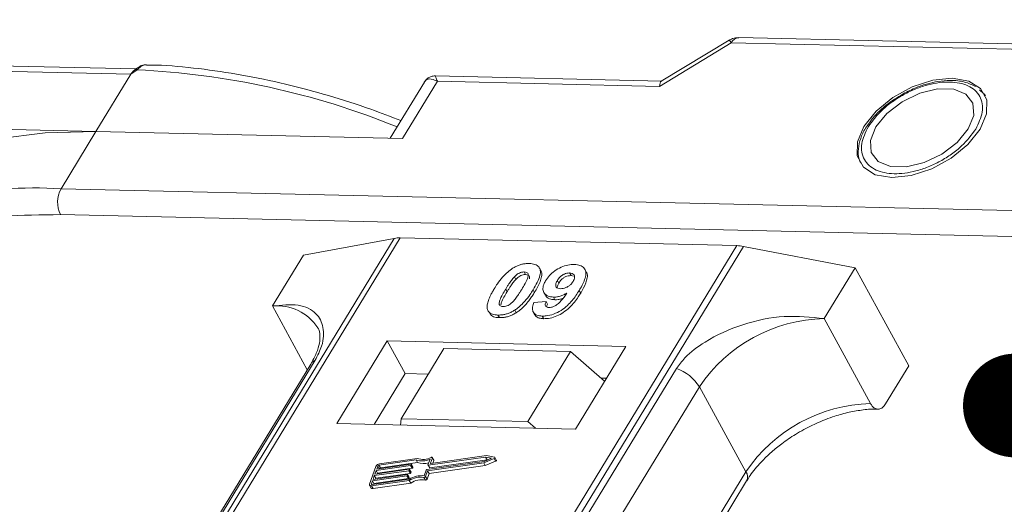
# Model space of a CAD drawing. Header units: millimetres. Extents: x -855 to 619, y 109 to 1142.
# Tile 72 of 74: x 415 to 462, y 945 to 969. Entities that reach past the tile are written whole.
import ezdxf

# ---------------------------------------------------------------- set-up
doc = ezdxf.new("R2010")
doc.units = ezdxf.units.MM
doc.styles.get("Standard").update_dxf_attribs({"font": '仿宋_GB2312.ttf', "width": 0.8})
doc.dimstyles.new('ISO-25.1', dxfattribs={"dimtxt": 6, "dimasz": 5, "dimexe": 3.5, "dimexo": 0.625, "dimgap": 1.5, "dimtad": 1, "dimtoh": 1, "dimtxsty": 'Standard', "dimcen": 2.5, "dimadec": 0, "dimazin": 0, "dimtfac": 1, "dimtmove": 0, "dimatfit": 3, "dimfxl": 0, "dimarcsym": 0})

msp = doc.modelspace()

# ---------------------------------------------------------------- linework, layer by layer
at = {"color": 7, "linetype": 'Continuous', "lineweight": 15}
for p, q in [((487.429, 966.888), (449.689, 967.753)), ((445.862, 965.405), (449.324, 967.504)), ((449.213, 967.626), (445.951, 965.649)), ((449.324, 967.504), (487.064, 966.638)), ((420.647, 966.242), (386.111, 967.034)), ((386.208, 966.774), (420.391, 965.99)), ((420.391, 965.99), (418.71, 963.228)), ((420.69, 966.2), (420.391, 965.99)), ((445.97, 965.661), (435.064, 965.911)), ((434.535, 965.613), (432.886, 962.902)), ((433.481, 962.889), (435.162, 965.651)), ((435.162, 965.651), (445.862, 965.405)), ((461.472, 965.064), (461.276, 965.239)), ((461.502, 965.045), (461.57, 964.954)), ((418.71, 963.228), (404.767, 963.548)), ((455.976, 963.649), (455.868, 963.498)), ((417.03, 960.466), (418.71, 963.228)), ((418.71, 963.228), (433.481, 962.889)), ((482.396, 958.966), (417.03, 960.466)), ((482.367, 957.721), (417.001, 959.221)), ((433.084, 958.078), (411.295, 922.268)), ((411.564, 922.262), (433.37, 958.099)), ((428.707, 957.272), (433.084, 958.078)), ((433.37, 958.099), (449.587, 957.727)), ((449.587, 957.727), (427.78, 921.89)), ((428.113, 921.882), (449.903, 957.692)), ((449.903, 957.692), (455.284, 956.662)), ((428.707, 957.272), (427.213, 954.817)), ((439.346, 956.458), (439.415, 956.332)), ((440.144, 956.529), (440.075, 956.655)), ((441.6, 956.282), (441.531, 956.408)), ((442.331, 956.464), (442.262, 956.59)), ((453.79, 954.207), (455.284, 956.662)), ((455.284, 956.662), (457.871, 951.934)), ((438.874, 956.225), (438.943, 956.099)), ((440.946, 956.049), (441.015, 955.923)), ((441.6, 956.282), (441.727, 956.257)), ((438.452, 955.634), (438.521, 955.508)), ((439.844, 955.473), (439.775, 955.599)), ((440.291, 955.469), (440.36, 955.343)), ((442.067, 955.443), (441.998, 955.569)), ((439.816, 954.991), (440.4, 955.03)), ((440.4, 955.03), (440.469, 954.904)), ((440.757, 955.245), (440.826, 955.119)), ((427.213, 954.817), (428.895, 951.742)), ((437.657, 954.518), (437.726, 954.392)), ((438.888, 954.615), (438.957, 954.489)), ((439.78, 954.525), (439.849, 954.399)), ((438.082, 954.381), (438.151, 954.255)), ((440.215, 954.332), (440.284, 954.206)), ((456.032, 950.11), (453.79, 954.207)), ((432.744, 953.134), (430.316, 949.145)), ((444.237, 952.871), (432.744, 953.134)), ((432.744, 953.134), (433.606, 951.558)), ((433.412, 949.385), (435.466, 952.761)), ((441.572, 952.62), (435.466, 952.761)), ((441.572, 952.62), (439.518, 949.245)), ((443.216, 951.193), (441.572, 952.62)), ((441.809, 948.881), (444.237, 952.871)), ((413.961, 927.033), (429.273, 952.198)), ((429.059, 952.012), (413.746, 926.846)), ((446.678, 951.799), (431.365, 926.633)), ((456.75, 950.093), (457.871, 951.934)), ((433.606, 951.558), (432.112, 949.103)), ((434.719, 951.533), (433.606, 951.558)), ((443.303, 951.336), (443.045, 951.342)), ((432.472, 925.756), (447.785, 950.922)), ((450.027, 946.824), (447.785, 950.922)), ((433.389, 949.074), (433.412, 949.385)), ((433.412, 949.385), (439.518, 949.245)), ((439.518, 949.245), (439.886, 948.925)), ((430.316, 949.145), (441.809, 948.881)), ((434.136, 947.395), (432.348, 947.142)), ((434.19, 947.47), (432.374, 947.213)), ((434.205, 947.269), (434.136, 947.395)), ((434.709, 947.157), (434.808, 947.431)), ((437.485, 947.534), (434.726, 947.143)), ((434.795, 947.017), (437.554, 947.408)), ((434.827, 947.241), (434.919, 947.498)), ((437.53, 947.608), (434.843, 947.227)), ((434.987, 947.39), (434.918, 947.516)), ((434.919, 947.498), (434.988, 947.372)), ((434.941, 947.24), (434.988, 947.372)), ((437.402, 947.253), (437.894, 947.461)), ((437.409, 947.322), (437.771, 947.474)), ((437.771, 947.474), (437.485, 947.534)), ((437.554, 947.408), (437.485, 947.534)), ((437.917, 947.526), (437.53, 947.608)), ((437.554, 947.408), (437.595, 947.4)), ((437.894, 947.461), (437.963, 947.334)), ((438.002, 947.389), (437.933, 947.515)), ((432.198, 947.087), (431.893, 946.235)), ((433.785, 946.874), (432.124, 946.639)), ((432.15, 946.71), (433.81, 946.945)), ((432.214, 946.887), (432.15, 946.71)), ((433.874, 947.123), (432.214, 946.887)), ((432.282, 946.761), (432.214, 946.887)), ((432.239, 946.958), (433.899, 947.194)), ((432.29, 947.1), (432.239, 946.958)), ((432.282, 946.761), (433.943, 946.997)), ((432.358, 946.975), (432.29, 947.1)), ((432.348, 947.142), (432.417, 947.016)), ((432.417, 947.016), (434.205, 947.269)), ((433.854, 946.748), (433.785, 946.874)), ((433.827, 946.931), (433.814, 946.895)), ((433.883, 946.769), (433.814, 946.895)), ((433.895, 946.814), (433.826, 946.94)), ((433.896, 946.805), (433.827, 946.931)), ((433.943, 946.997), (433.874, 947.123)), ((433.916, 947.179), (433.903, 947.144)), ((433.972, 947.018), (433.903, 947.144)), ((433.985, 947.062), (433.916, 947.188)), ((433.985, 947.053), (433.916, 947.179)), ((433.972, 947.018), (433.985, 947.053)), ((434.522, 946.635), (434.62, 946.909)), ((434.594, 946.594), (434.693, 946.869)), ((434.65, 946.93), (437.409, 947.322)), ((434.693, 946.869), (437.402, 947.253)), ((434.762, 946.743), (434.693, 946.869)), ((434.71, 947.148), (434.779, 947.022)), ((434.795, 947.017), (434.726, 947.143)), ((434.762, 946.743), (437.471, 947.127)), ((434.834, 947.227), (434.827, 947.241)), ((437.471, 947.127), (437.402, 947.253)), ((437.471, 947.127), (437.963, 947.334)), ((432.035, 946.39), (431.984, 946.248)), ((431.992, 946.149), (433.808, 946.407)), ((432.017, 946.22), (433.805, 946.473)), ((433.695, 946.626), (432.035, 946.39)), ((432.104, 946.264), (432.035, 946.39)), ((432.061, 946.461), (433.721, 946.697)), ((432.124, 946.639), (432.061, 946.461)), ((432.104, 946.264), (433.764, 946.5)), ((432.193, 946.513), (432.124, 946.639)), ((432.181, 946.478), (432.193, 946.513)), ((432.193, 946.513), (433.854, 946.748)), ((432.27, 946.727), (432.282, 946.761)), ((433.764, 946.5), (433.695, 946.626)), ((433.737, 946.683), (433.725, 946.647)), ((433.794, 946.521), (433.725, 946.647)), ((433.806, 946.566), (433.737, 946.692)), ((433.737, 946.683), (433.806, 946.556)), ((433.794, 946.521), (433.806, 946.556)), ((433.877, 946.28), (433.808, 946.407)), ((433.883, 946.769), (433.896, 946.805)), ((434.517, 946.553), (434.586, 946.427)), ((434.663, 946.468), (434.594, 946.594)), ((434.663, 946.468), (434.762, 946.743)), ((450.027, 946.824), (434.757, 921.73)), ((431.894, 946.181), (431.963, 946.054)), ((431.984, 946.248), (432, 946.22)), ((432.061, 946.023), (431.992, 946.149)), ((432.061, 946.023), (433.877, 946.28)), ((432.092, 946.23), (432.104, 946.264)), ((435.055, 921.723), (450.061, 946.383))]:
    msp.add_line(p, q, dxfattribs=at)
at = {"color": 7, "linetype": 'Continuous', "lineweight": 15, "flags": 128}
for points in [[(420.69, 966.2), (420.674, 966.21), (420.659, 966.218), (420.645, 966.223), (420.634, 966.225), (420.625, 966.224), (420.617, 966.221), (420.612, 966.214), (420.61, 966.205)], [(459.968, 965.797), (459.031, 965.7), (458.043, 965.378), (457.101, 964.863), (456.298, 964.204), (455.71, 963.468), (455.397, 962.725), (455.389, 962.048), (455.687, 961.505), (456.261, 961.147), (457.055, 961.01), (457.992, 961.107), (458.98, 961.429), (459.922, 961.944), (460.726, 962.603), (461.313, 963.339), (461.626, 964.082), (461.634, 964.759), (461.337, 965.302), (460.763, 965.66), (459.968, 965.797)], [(456.285, 963.455), (456.023, 962.801), (456.062, 962.22), (456.396, 961.781), (456.985, 961.538), (457.758, 961.521), (458.622, 961.73), (459.473, 962.141), (460.208, 962.705), (460.738, 963.352), (461, 964.006), (460.962, 964.587), (460.628, 965.026), (460.039, 965.268), (459.265, 965.286), (458.401, 965.077), (457.55, 964.666), (456.815, 964.102), (456.285, 963.455)], [(418.71, 963.228), (416.258, 963.17), (413.96, 962.881), (411.84, 962.365), (409.922, 961.626), (408.226, 960.674), (406.773, 959.519), (405.576, 958.173), (405.397, 957.922)], [(434.865, 947.52), (434.877, 947.525), (434.888, 947.527), (434.899, 947.527), (434.908, 947.525), (434.915, 947.52), (434.919, 947.514), (434.92, 947.506), (434.919, 947.498)], [(437.917, 947.526), (437.927, 947.522), (437.933, 947.516), (437.935, 947.507), (437.934, 947.497), (437.928, 947.487), (437.919, 947.476), (437.907, 947.468), (437.894, 947.461)], [(437.963, 947.334), (437.976, 947.341), (437.988, 947.35), (437.997, 947.361), (438.003, 947.371), (438.004, 947.381), (438.002, 947.389)], [(433.81, 946.945), (433.814, 946.946), (433.818, 946.945), (433.822, 946.944), (433.824, 946.942), (433.826, 946.94), (433.827, 946.937), (433.827, 946.934), (433.827, 946.931)], [(433.899, 947.194), (433.904, 947.194), (433.908, 947.193), (433.911, 947.192), (433.914, 947.191), (433.915, 947.188), (433.916, 947.186), (433.917, 947.182), (433.916, 947.179)], [(434.726, 947.143), (434.722, 947.142), (434.718, 947.143), (434.714, 947.144), (434.712, 947.146), (434.71, 947.148), (434.709, 947.151), (434.709, 947.154), (434.709, 947.157)], [(434.843, 947.227), (434.839, 947.226), (434.835, 947.227), (434.831, 947.228), (434.829, 947.229), (434.827, 947.232), (434.826, 947.235), (434.826, 947.238), (434.827, 947.241)], [(433.721, 946.697), (433.725, 946.697), (433.729, 946.697), (433.733, 946.696), (433.735, 946.694), (433.737, 946.692), (433.738, 946.689), (433.738, 946.686), (433.737, 946.683)], [(431.992, 946.149), (431.966, 946.147), (431.942, 946.149), (431.922, 946.156), (431.906, 946.166), (431.895, 946.18), (431.888, 946.196), (431.888, 946.215), (431.893, 946.235)], [(431.984, 946.248), (431.983, 946.242), (431.983, 946.235), (431.985, 946.23), (431.989, 946.225), (431.994, 946.222), (432.001, 946.22), (432.009, 946.219), (432.017, 946.22)]]:
    msp.add_lwpolyline(points, dxfattribs=at)
at = {"color": 7, "linetype": 'Continuous', "lineweight": 15}
for centre, radius, start, end in [((449.723, 967.312), 0.443, 94.3757, 154.3004), ((449.093, 967.405), 0.252, 23.1821, 61.5127), ((418.956, 928.327), 37.913, 67.8978, 87.3791), ((415.759, 942.888), 17.623, 85.8654, 121.5842), ((418.216, 959.816), 1.352, 151.2883, 206.0774), ((433.33, 956.695), 1.404, 88.3644, 100.0749), ((449.535, 955.804), 1.923, 78.9596, 88.4511), ((427.453, 952.509), 2.32, 32.7281, 95.9449), ((453.958, 946.77), 7.439, 91.2925, 146.0732), ((429.471, 951.755), 0.486, 114.0472, 148.0355), ((446.035, 949.85), 2.052, 31.4947, 71.765), ((456.2, 942.672), 7.439, 91.2925, 146.0732), ((434.427, 948.255), 0.907, 251.2927, 294.8085), ((434.473, 948.239), 0.819, 249.8549, 298.6145), ((434.968, 947.38), 0.0214, 336.1246, 26.8104), ((432.403, 946.986), 0.229, 97.4207, 153.8527), ((432.358, 947.066), 0.0762, 97.4207, 153.8527), ((432.428, 946.939), 0.0769, 97.5763, 152.4403), ((433.78, 946.912), 0.0381, 277.4207, 333.8527), ((433.869, 947.16), 0.0381, 277.4207, 333.8527), ((433.938, 947.034), 0.0381, 277.4207, 333.8527), ((433.975, 947.057), 0.011, 336.9348, 26.0002), ((434.487, 948.072), 0.85, 250.6487, 287.8017), ((434.655, 946.892), 0.0381, 97.4207, 153.8527), ((434.791, 947.031), 0.0149, 216.6597, 287.1115), ((433.691, 946.664), 0.0381, 277.4207, 333.8527), ((433.759, 946.538), 0.0381, 277.4207, 333.8527), ((434.408, 945.467), 1.173, 84.4424, 120.9301), ((433.796, 946.561), 0.011, 336.9348, 26.0002), ((434.351, 945.569), 0.998, 80.3986, 122.9491), ((433.849, 946.786), 0.0381, 277.4207, 333.8527), ((434.42, 945.443), 0.998, 80.3986, 122.9491), ((433.885, 946.809), 0.011, 336.9348, 26.0002), ((434.528, 946.626), 0.0736, 261.7629, 334.647), ((434.597, 946.5), 0.0736, 261.7629, 334.647), ((449.685, 946.577), 0.422, 332.7392, 35.9387), ((432.035, 946.108), 0.0892, 216.6597, 287.1115)]:
    msp.add_arc(centre, radius, start, end, dxfattribs=at)
msp.add_ellipse((446.207, 964.775), major_axis=(-0.236, 0.883), ratio=0.289398, start_param=0.084261, end_param=0.701056, dxfattribs=at)
for points, knots in [([(449.689, 967.75), (449.583, 967.746), (449.413, 967.741), (449.273, 967.649), (449.22, 967.615)], [0, 0, 0, 0, 0.626203, 1, 1, 1, 1]), ([(421.105, 966.443), (421.061, 966.44), (420.967, 966.434), (420.798, 966.361), (420.686, 966.274), (420.617, 966.221)], [0, 0, 0, 0, 0.2496368, 0.538323, 1, 1, 1, 1]), ([(421.146, 966.443), (421.142, 966.445), (421.102, 966.456), (421.021, 966.433), (420.908, 966.384), (420.798, 966.303), (420.724, 966.232), (420.69, 966.2)], [0, 0, 0, 0, 0.0330436, 0.2854264, 0.5318753, 0.785768, 1, 1, 1, 1]), ([(433.405, 963.755), (432.922, 963.941), (431.761, 964.389), (429.899, 964.98), (427.823, 965.537), (425.73, 965.976), (423.655, 966.275), (422.119, 966.427), (421.303, 966.433), (421.145, 966.434)], [0, 0, 0, 0, 0.114988, 0.276983, 0.443362, 0.612888, 0.784719, 0.958276, 1, 1, 1, 1]), ([(420.624, 966.224), (420.611, 966.215), (420.586, 966.196), (420.56, 966.177), (420.548, 966.168)], [0, 0, 0, 0, 0.518796, 1, 1, 1, 1]), ([(435.062, 965.911), (434.998, 965.907), (434.889, 965.9), (434.705, 965.815), (434.621, 965.719), (434.575, 965.667)], [0, 0, 0, 0, 0.3893829, 0.6668621, 1, 1, 1, 1]), ([(435.064, 965.905), (435.063, 965.907), (435.063, 965.931), (435.086, 965.848), (435.136, 965.717), (435.162, 965.651)], [0, 0, 0, 0, 0.044563, 0.521846, 1, 1, 1, 1]), ([(435.162, 965.651), (435.022, 965.707), (434.805, 965.795), (434.61, 965.727), (434.54, 965.613), (434.507, 965.562)], [0, 0, 0, 0, 0.498413, 0.772928, 1, 1, 1, 1]), ([(455.926, 963.463), (456.13, 963.74), (456.444, 964.168), (457.08, 964.675), (457.627, 965.019), (458.214, 965.297), (458.978, 965.549), (459.889, 965.667), (460.633, 965.511), (461.074, 965.231), (461.31, 964.934), (461.431, 964.576), (461.439, 964.053), (461.232, 963.623), (461.098, 963.344)], [0, 0, 0, 0, 0.1197215, 0.184837, 0.25, 0.3151155, 0.3802785, 0.5, 0.6197215, 0.684837, 0.75, 0.8151155, 0.8802785, 1, 1, 1, 1]), ([(461.096, 965.399), (460.924, 965.48), (460.567, 965.649), (459.933, 965.708), (459.327, 965.658), (458.777, 965.537), (458.21, 965.351), (457.821, 965.156), (457.611, 965.05)], [0, 0, 0, 0, 0.1912901, 0.3970639, 0.559818, 0.6867563, 0.8302953, 1, 1, 1, 1]), ([(457.611, 965.05), (457.329, 964.879), (456.935, 964.639), (456.451, 964.214), (456.163, 963.925), (456.018, 963.712), (455.976, 963.649)], [0, 0, 0, 0, 0.431946, 0.604262, 0.884419, 1, 1, 1, 1]), ([(455.868, 963.498), (455.84, 963.46), (455.698, 963.263), (455.537, 962.89), (455.423, 962.392), (455.425, 961.972), (455.537, 961.761), (455.573, 961.693)], [0, 0, 0, 0, 0.062547, 0.320218, 0.586185, 0.865747, 1, 1, 1, 1]), ([(461.098, 963.344), (460.894, 963.067), (460.579, 962.639), (459.944, 962.132), (459.396, 961.788), (458.81, 961.51), (458.045, 961.258), (457.135, 961.14), (456.39, 961.296), (455.95, 961.576), (455.713, 961.873), (455.593, 962.231), (455.584, 962.754), (455.791, 963.184), (455.926, 963.463)], [0, 0, 0, 0, 0.1197215, 0.184837, 0.25, 0.3151155, 0.3802785, 0.5, 0.6197215, 0.684837, 0.75, 0.8151155, 0.8802785, 1, 1, 1, 1]), ([(417.001, 959.221), (416.068, 959.214), (414.174, 959.198), (411.551, 958.775), (409.327, 958.082), (407.717, 957.342), (406.978, 956.814), (406.717, 956.627)], [0, 0, 0, 0, 0.228681, 0.464455, 0.706869, 0.896356, 1, 1, 1, 1]), ([(438.788, 956.633), (438.839, 956.663), (438.941, 956.724), (439.106, 956.793), (439.272, 956.84), (439.408, 956.861), (439.515, 956.868), (439.568, 956.868), (439.595, 956.868)], [0, 0, 0, 0, 0.193776, 0.3936, 0.587864, 0.788908, 0.894169, 1, 1, 1, 1]), ([(439.595, 956.868), (439.688, 956.859), (439.876, 956.842), (440.055, 956.714), (440.14, 956.53), (440.097, 956.157), (439.912, 955.836), (439.775, 955.599)], [0, 0, 0, 0, 0.147566, 0.296688, 0.431278, 0.580404, 1, 1, 1, 1]), ([(437.899, 955.647), (437.951, 955.729), (438.068, 955.915), (438.317, 956.238), (438.576, 956.495), (438.767, 956.62), (438.788, 956.633)], [0, 0, 0, 0, 0.236731, 0.537555, 0.949668, 1, 1, 1, 1]), ([(438.874, 956.225), (438.917, 956.267), (438.986, 956.335), (439.111, 956.411), (439.224, 956.449), (439.302, 956.458), (439.341, 956.458), (439.346, 956.458)], [0, 0, 0, 0, 0.334804, 0.542561, 0.750382, 0.970721, 1, 1, 1, 1]), ([(439.346, 956.458), (439.384, 956.454), (439.454, 956.446), (439.52, 956.397), (439.546, 956.305), (439.513, 956.135), (439.39, 955.893), (439.281, 955.709), (439.226, 955.616)], [0, 0, 0, 0, 0.1046136, 0.1888141, 0.2735119, 0.444127, 0.7194809, 1, 1, 1, 1]), ([(439.844, 955.473), (439.892, 955.555), (440.043, 955.81), (440.187, 956.148), (440.21, 956.425), (440.148, 956.501), (440.131, 956.522)], [0, 0, 0, 0, 0.220552, 0.687786, 0.91457, 1, 1, 1, 1]), ([(440.378, 956.038), (440.434, 956.12), (440.546, 956.286), (440.808, 956.516), (441.12, 956.693), (441.459, 956.806), (441.663, 956.814), (441.769, 956.818)], [0, 0, 0, 0, 0.197927, 0.397728, 0.597413, 0.790584, 1, 1, 1, 1]), ([(440.946, 956.049), (440.981, 956.102), (441.037, 956.187), (441.158, 956.296), (441.276, 956.36), (441.407, 956.403), (441.486, 956.406), (441.531, 956.408)], [0, 0, 0, 0, 0.2913202, 0.4655393, 0.6416315, 0.798664, 1, 1, 1, 1]), ([(441.531, 956.408), (441.577, 956.403), (441.67, 956.392), (441.752, 956.317), (441.785, 956.218), (441.758, 956.105), (441.717, 956.031), (441.698, 955.997)], [0, 0, 0, 0, 0.207955, 0.420406, 0.62732, 0.827707, 1, 1, 1, 1]), ([(441.769, 956.818), (441.862, 956.809), (442.05, 956.792), (442.233, 956.661), (442.328, 956.469), (442.301, 956.137), (442.15, 955.824), (442.02, 955.606), (441.998, 955.569)], [0, 0, 0, 0, 0.148288, 0.2977445, 0.4437132, 0.6077915, 0.9347078, 1, 1, 1, 1]), ([(442.067, 955.443), (442.115, 955.525), (442.26, 955.772), (442.388, 956.106), (442.396, 956.37), (442.333, 956.442), (442.32, 956.457)], [0, 0, 0, 0, 0.227122, 0.68486, 0.934898, 1, 1, 1, 1]), ([(438.452, 955.634), (438.477, 955.675), (438.528, 955.757), (438.599, 955.868), (438.667, 955.966), (438.73, 956.053), (438.796, 956.14), (438.848, 956.197), (438.874, 956.225)], [0, 0, 0, 0, 0.205942, 0.411959, 0.558149, 0.704502, 0.851801, 1, 1, 1, 1]), ([(438.521, 955.508), (438.546, 955.549), (438.597, 955.631), (438.668, 955.742), (438.736, 955.84), (438.799, 955.927), (438.865, 956.014), (438.917, 956.07), (438.943, 956.099)], [0, 0, 0, 0, 0.2059417, 0.4119594, 0.558149, 0.7045024, 0.8518015, 1, 1, 1, 1]), ([(438.943, 956.099), (438.986, 956.141), (439.055, 956.209), (439.18, 956.284), (439.293, 956.323), (439.37, 956.332), (439.41, 956.332), (439.415, 956.332)], [0, 0, 0, 0, 0.334804, 0.542561, 0.750382, 0.970721, 1, 1, 1, 1]), ([(439.415, 956.332), (439.454, 956.328), (439.524, 956.32), (439.588, 956.271), (439.612, 956.203), (439.599, 956.15), (439.593, 956.123)], [0, 0, 0, 0, 0.293658, 0.530016, 0.767769, 1, 1, 1, 1]), ([(440.757, 955.245), (440.664, 955.255), (440.478, 955.275), (440.307, 955.413), (440.229, 955.605), (440.262, 955.825), (440.343, 955.974), (440.378, 956.038)], [0, 0, 0, 0, 0.2101886, 0.4217733, 0.6236035, 0.8370344, 1, 1, 1, 1]), ([(441.099, 955.652), (441.053, 955.657), (440.966, 955.666), (440.884, 955.726), (440.853, 955.808), (440.874, 955.92), (440.919, 956.001), (440.946, 956.049)], [0, 0, 0, 0, 0.213937, 0.398075, 0.583091, 0.751666, 1, 1, 1, 1]), ([(440.932, 955.702), (440.935, 955.727), (440.942, 955.798), (440.986, 955.875), (441.015, 955.923)], [0, 0, 0, 0, 0.366323, 1, 1, 1, 1]), ([(441.015, 955.923), (441.05, 955.976), (441.106, 956.061), (441.227, 956.17), (441.345, 956.234), (441.475, 956.277), (441.555, 956.28), (441.6, 956.282)], [0, 0, 0, 0, 0.29132, 0.465539, 0.641632, 0.798664, 1, 1, 1, 1]), ([(441.698, 955.997), (441.665, 955.948), (441.61, 955.866), (441.485, 955.764), (441.357, 955.699), (441.222, 955.656), (441.14, 955.654), (441.099, 955.652)], [0, 0, 0, 0, 0.267394, 0.447214, 0.627122, 0.813065, 1, 1, 1, 1]), ([(437.578, 954.648), (437.57, 954.682), (437.554, 954.751), (437.565, 954.898), (437.614, 955.088), (437.705, 955.296), (437.802, 955.483), (437.867, 955.592), (437.899, 955.647)], [0, 0, 0, 0, 0.1184406, 0.2393457, 0.4595932, 0.6849248, 0.8422399, 1, 1, 1, 1]), ([(438.331, 954.79), (438.285, 954.796), (438.21, 954.806), (438.151, 954.862), (438.133, 954.958), (438.169, 955.128), (438.294, 955.368), (438.399, 955.545), (438.452, 955.634)], [0, 0, 0, 0, 0.12537, 0.20229, 0.279179, 0.464758, 0.730582, 1, 1, 1, 1]), ([(438.223, 954.876), (438.228, 954.909), (438.242, 955.025), (438.366, 955.242), (438.469, 955.419), (438.521, 955.508)], [0, 0, 0, 0, 0.166989, 0.580698, 1, 1, 1, 1]), ([(439.226, 955.616), (439.2, 955.575), (439.15, 955.494), (439.078, 955.383), (439.01, 955.284), (438.947, 955.196), (438.88, 955.109), (438.829, 955.052), (438.802, 955.024)], [0, 0, 0, 0, 0.20527, 0.410616, 0.55715, 0.703844, 0.851471, 1, 1, 1, 1]), ([(439.775, 955.599), (439.724, 955.517), (439.607, 955.331), (439.362, 955.014), (439.106, 954.758), (438.916, 954.633), (438.888, 954.615)], [0, 0, 0, 0, 0.237281, 0.538591, 0.932677, 1, 1, 1, 1]), ([(438.957, 954.489), (439.006, 954.522), (439.104, 954.588), (439.266, 954.727), (439.439, 954.905), (439.6, 955.106), (439.734, 955.296), (439.807, 955.414), (439.844, 955.473)], [0, 0, 0, 0, 0.118595, 0.239509, 0.447458, 0.659935, 0.829685, 1, 1, 1, 1]), ([(441.998, 955.569), (441.946, 955.488), (441.79, 955.241), (441.517, 954.902), (441.128, 954.594), (440.766, 954.414), (440.448, 954.336), (440.277, 954.333), (440.215, 954.332)], [0, 0, 0, 0, 0.142337, 0.429127, 0.589943, 0.751205, 0.909895, 1, 1, 1, 1]), ([(440.284, 954.206), (440.384, 954.21), (440.586, 954.217), (440.921, 954.327), (441.251, 954.505), (441.628, 954.819), (441.882, 955.148), (442.029, 955.383), (442.067, 955.443)], [0, 0, 0, 0, 0.14324, 0.28761, 0.430449, 0.591135, 0.89544, 1, 1, 1, 1]), ([(440.534, 954.74), (440.575, 954.742), (440.657, 954.747), (440.803, 954.805), (440.968, 954.907), (441.182, 955.127), (441.312, 955.312), (441.401, 955.439)], [0, 0, 0, 0, 0.112015, 0.224355, 0.367768, 0.565827, 1, 1, 1, 1]), ([(441.401, 955.439), (441.35, 955.41), (441.245, 955.351), (441.107, 955.298), (440.996, 955.269), (440.915, 955.253), (440.835, 955.246), (440.783, 955.245), (440.757, 955.245)], [0, 0, 0, 0, 0.2434912, 0.4962659, 0.6182099, 0.7417038, 0.8701584, 1, 1, 1, 1]), ([(438.802, 955.024), (438.76, 954.982), (438.691, 954.914), (438.567, 954.839), (438.455, 954.8), (438.377, 954.791), (438.337, 954.79), (438.331, 954.79)], [0, 0, 0, 0, 0.333678, 0.540413, 0.747264, 0.961209, 1, 1, 1, 1]), ([(440.215, 954.332), (440.121, 954.341), (439.952, 954.358), (439.795, 954.474), (439.725, 954.65), (439.754, 954.835), (439.803, 954.958), (439.816, 954.991)], [0, 0, 0, 0, 0.242788, 0.438865, 0.634801, 0.900936, 1, 1, 1, 1]), ([(440.4, 955.03), (440.38, 954.981), (440.349, 954.905), (440.36, 954.815), (440.406, 954.766), (440.47, 954.744), (440.517, 954.741), (440.534, 954.74)], [0, 0, 0, 0, 0.344714, 0.529059, 0.714209, 0.892196, 1, 1, 1, 1]), ([(440.372, 955.35), (440.385, 955.32), (440.427, 955.225), (440.589, 955.14), (440.756, 955.125), (440.826, 955.119)], [0, 0, 0, 0, 0.20752, 0.66568, 1, 1, 1, 1]), ([(440.826, 955.119), (440.875, 955.12), (440.976, 955.122), (441.108, 955.152), (441.186, 955.179), (441.208, 955.186)], [0, 0, 0, 0, 0.409454, 0.83528, 1, 1, 1, 1]), ([(429.273, 952.198), (429.391, 952.433), (429.693, 953.033), (429.705, 953.828), (429.35, 954.532), (428.535, 954.947), (427.652, 954.86), (427.213, 954.817)], [0, 0, 0, 0, 0.1257134, 0.3212757, 0.5244662, 0.763484, 1, 1, 1, 1]), ([(438.082, 954.381), (438.034, 954.383), (437.939, 954.388), (437.813, 954.419), (437.706, 954.469), (437.639, 954.532), (437.598, 954.594), (437.585, 954.63), (437.578, 954.648)], [0, 0, 0, 0, 0.192635, 0.388697, 0.582015, 0.783044, 0.890959, 1, 1, 1, 1]), ([(438.888, 954.615), (438.838, 954.585), (438.735, 954.524), (438.57, 954.456), (438.404, 954.408), (438.268, 954.388), (438.161, 954.381), (438.108, 954.381), (438.082, 954.381)], [0, 0, 0, 0, 0.193769, 0.393564, 0.587886, 0.789131, 0.894283, 1, 1, 1, 1]), ([(438.151, 954.255), (438.199, 954.255), (438.298, 954.256), (438.456, 954.279), (438.622, 954.324), (438.762, 954.381), (438.874, 954.439), (438.93, 954.472), (438.957, 954.489)], [0, 0, 0, 0, 0.193594, 0.390501, 0.584817, 0.78683, 0.892868, 1, 1, 1, 1]), ([(440.43, 954.763), (440.432, 954.788), (440.436, 954.834), (440.459, 954.883), (440.469, 954.904)], [0, 0, 0, 0, 0.569737, 1, 1, 1, 1]), ([(437.729, 954.394), (437.741, 954.381), (437.777, 954.341), (437.868, 954.298), (437.974, 954.27), (438.071, 954.258), (438.124, 954.256), (438.151, 954.255)], [0, 0, 0, 0, 0.143925, 0.415852, 0.697483, 0.848301, 1, 1, 1, 1]), ([(439.853, 954.401), (439.888, 954.354), (439.958, 954.261), (440.131, 954.214), (440.245, 954.208), (440.284, 954.206)], [0, 0, 0, 0, 0.415852, 0.802138, 1, 1, 1, 1]), ([(453.79, 954.207), (453.16, 954.275), (451.898, 954.412), (449.852, 953.988), (448.218, 953.238), (447.155, 952.452), (446.807, 951.976), (446.678, 951.799)], [0, 0, 0, 0, 0.249096, 0.498243, 0.745205, 0.90541, 1, 1, 1, 1]), ([(429.397, 953.761), (429.408, 953.746), (429.477, 953.653), (429.513, 953.449), (429.497, 953.044), (429.363, 952.563), (429.157, 952.192), (429.057, 952.011)], [0, 0, 0, 0, 0.054359, 0.333223, 0.559722, 0.78604, 1, 1, 1, 1]), ([(452.815, 948.859), (453.166, 949.034), (453.658, 949.281), (454.396, 949.54), (455.01, 949.71), (455.692, 949.819), (456.159, 949.861), (456.367, 949.842), (456.382, 949.841)], [0, 0, 0, 0, 0.288391, 0.40474, 0.594322, 0.785544, 0.984773, 1, 1, 1, 1]), ([(456.75, 950.093), (456.705, 950.031), (456.613, 949.907), (456.442, 949.832), (456.27, 949.853), (456.128, 949.956), (456.059, 950.066), (456.032, 950.11)], [0, 0, 0, 0, 0.2146939, 0.4293877, 0.6440816, 0.8587754, 1, 1, 1, 1]), ([(450.076, 946.385), (450.125, 946.471), (450.296, 946.77), (450.703, 947.249), (451.23, 947.762), (451.785, 948.211), (452.311, 948.573), (452.68, 948.782), (452.815, 948.859)], [0, 0, 0, 0, 0.097286, 0.340622, 0.525469, 0.686972, 0.885597, 1, 1, 1, 1])]:
    msp.add_open_spline(points, degree=3, knots=knots, dxfattribs=at)
msp.add_open_spline([(420.391, 965.99), (420.424, 966.037), (420.489, 966.132), (420.569, 966.181), (420.61, 966.205)], degree=3, dxfattribs=at)

# ---------------------------------------------------------------- leaders
at = {"color": 5, "lineweight": 9}
for points in [[(396.569, 964.284), (408.528, 995.454), (417.853, 995.454)], [(462.986, 950.02), (476.006, 993.75), (485.332, 993.75)]]:
    msp.add_leader(points, dimstyle='ISO-25.1', override={"dimgap": 1.5, "dimtad": 0, "dimldrblk": 'Dot'}, dxfattribs=at)

doc.saveas('drawing.dxf')
